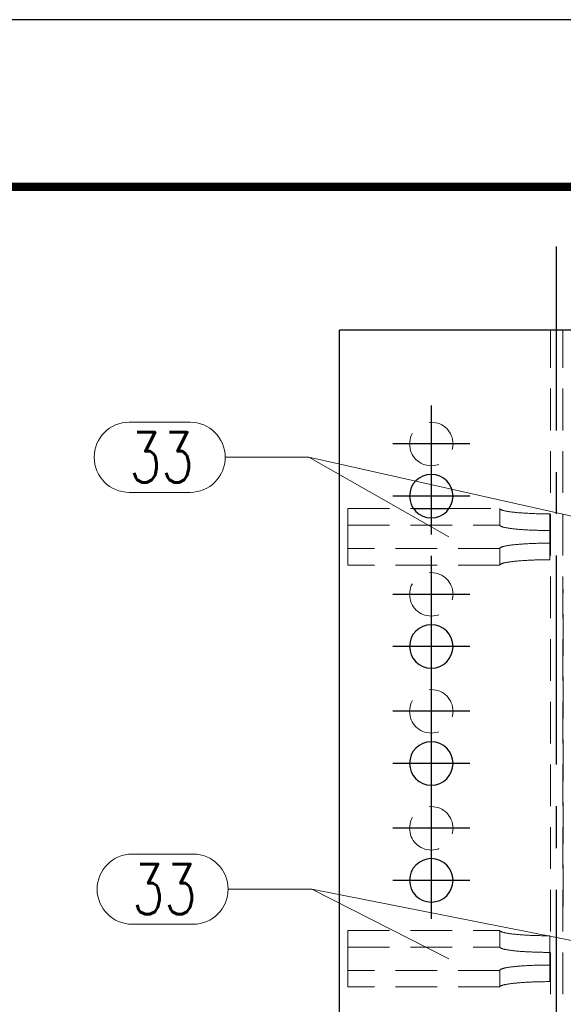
# Model space of a CAD drawing. Header units: millimetres. Extents: x 2097 to 3301, y 14853 to 15503.
# Tile 84 of 97: x 2679 to 2711, y 15416 to 15475. Entities that reach past the tile are written whole.
import ezdxf

# ---------------------------------------------------------------- set-up
doc = ezdxf.new("R2010")
doc.units = ezdxf.units.MM
doc.header["$LTSCALE"] = 10
doc.linetypes.add('HIDDEN', pattern=[0.375, 0.25, -0.125])
doc.linetypes.add('MITTE', pattern=[2, 1.25, -0.25, 0.25, -0.25])
doc.layers.get('Defpoints').update_dxf_attribs({"color": 1})
doc.layers.add('_FORMATKA', color=8, linetype='Continuous', plot=False)
for name, color, linetype, lineweight in [('_RAMKA', 7, 'Continuous', 35), ('PS_DIM', 4, 'Continuous', 13), ('PS_Hidden', 2, 'HIDDEN', 9), ('PS_Pos', 1, 'Continuous', 15), ('PS_SOLID', 7, 'Continuous', 30)]:
    doc.layers.add(name, color=color, linetype=linetype, lineweight=lineweight)
doc.layers.add('PS_MID', color=5, linetype='MITTE')
doc.styles.add('simplex', font='simplex.shx', dxfattribs={"width": 0.75})
doc.dimstyles.new('1_10_GŁ_DS1-LS10', dxfattribs={"dimtxt": 2, "dimasz": 2, "dimexe": 2, "dimexo": 5, "dimgap": 1, "dimtad": 1, "dimjust": 4, "dimdec": 0, "dimlfac": 10, "dimtxsty": 'simplex', "dimblk1": 'NONE', "dimsah": 1, "dimcen": 2, "dimclrd": 256, "dimclre": 256, "dimclrt": 3, "dimadec": 1, "dimazin": 0, "dimtfac": 1, "dimtdec": 0, "dimtmove": 2, "dimatfit": 3, "dimfxl": 1, "dimarcsym": 0})

# ---------------------------------------------------------------- blocks, each defined once
blk = doc.blocks.new('*D1415')
at = {"layer": 'Defpoints', "color": 0, "transparency": 16777216}
for p in [(2707.225, 15456.044), (2747.849, 15456.044), (2724.017, 15223.911)]:
    blk.add_point(p, dxfattribs=at)
at = {"layer": 'PS_DIM', "lineweight": -2, "transparency": 16777216}
for p, q in [((2712.225, 15456.044), (2749.849, 15456.044)), ((2747.849, 15223.911), (2747.849, 15454.044)), ((2729.017, 15223.911), (2749.849, 15223.911))]:
    blk.add_line(p, q, dxfattribs=at)
at = {"layer": 'PS_DIM', "transparency": 16777216}
blk.add_solid([(2747.515, 15454.044), (2748.182, 15454.044), (2747.849, 15456.044)], dxfattribs=at)
at = {"layer": 'PS_DIM', "color": 3, "transparency": 16777216, "insert": (2744.186, 15458.064), "char_height": 2, "attachment_point": 5, "rotation": 0.0573, "style": 'simplex'}
blk.add_mtext('6700', dxfattribs=at)
blk = doc.blocks.new('_None')
blk = doc.blocks.new('*X542')
at = {"color": 1}
for p, q in [((2885.616, 15424.684), (2889.259, 15424.684)), ((2891.359, 15422.584), (2896.359, 15422.584)), ((2917.467, 15418.422), (2896.359, 15422.584)), ((2885.616, 15420.484), (2889.259, 15420.484))]:
    blk.add_line(p, q, dxfattribs=at)
for centre, start, end in [((2885.616, 15422.584), 90, 270), ((2889.259, 15422.584), 270, 90)]:
    blk.add_arc(centre, 2.1, start, end, dxfattribs=at)
at = {"color": 2, "style": 'simplex', "width": 0.75}
blk.add_text('33', height=3, dxfattribs=at).set_placement((2885.616, 15421.084))
blk = doc.blocks.new('*X543')
at = {"color": 1}
for p, q in [((2885.616, 15424.684), (2889.259, 15424.684)), ((2891.359, 15422.584), (2896.359, 15422.584)), ((2904.567, 15418.422), (2896.359, 15422.584)), ((2885.616, 15420.484), (2889.259, 15420.484))]:
    blk.add_line(p, q, dxfattribs=at)
for centre, start, end in [((2885.616, 15422.584), 90, 270), ((2889.259, 15422.584), 270, 90)]:
    blk.add_arc(centre, 2.1, start, end, dxfattribs=at)
at = {"color": 2, "style": 'simplex', "width": 0.75}
blk.add_text('33', height=3, dxfattribs=at).set_placement((2885.616, 15421.084))
blk = doc.blocks.new('*X546')
at = {"color": 1}
for p, q in [((2885.44, 15450.531), (2889.083, 15450.531)), ((2891.183, 15448.431), (2896.183, 15448.431)), ((2917.467, 15443.671), (2896.183, 15448.431)), ((2885.44, 15446.331), (2889.083, 15446.331))]:
    blk.add_line(p, q, dxfattribs=at)
for centre, start, end in [((2885.44, 15448.431), 90, 270), ((2889.083, 15448.431), 270, 90)]:
    blk.add_arc(centre, 2.1, start, end, dxfattribs=at)
at = {"color": 2, "style": 'simplex', "width": 0.75}
blk.add_text('33', height=3, dxfattribs=at).set_placement((2885.44, 15446.931))
blk = doc.blocks.new('*X547')
at = {"color": 1}
for p, q in [((2885.44, 15450.531), (2889.083, 15450.531)), ((2891.183, 15448.431), (2896.183, 15448.431)), ((2904.567, 15443.671), (2896.183, 15448.431)), ((2885.44, 15446.331), (2889.083, 15446.331))]:
    blk.add_line(p, q, dxfattribs=at)
for centre, start, end in [((2885.44, 15448.431), 90, 270), ((2889.083, 15448.431), 270, 90)]:
    blk.add_arc(centre, 2.1, start, end, dxfattribs=at)
at = {"color": 2, "style": 'simplex', "width": 0.75}
blk.add_text('33', height=3, dxfattribs=at).set_placement((2885.44, 15446.931))

msp = doc.modelspace()

# ---------------------------------------------------------------- linework, layer by layer
at = {"layer": '_FORMATKA', "lineweight": -3}
msp.add_lwpolyline([(2099.355, 14880.621), (3299.355, 14880.621), (3299.355, 15474.621), (2099.355, 15474.621)], close=True, dxfattribs=at)
at = {"layer": '_RAMKA', "lineweight": -3, "const_width": 0.5}
msp.add_lwpolyline([(2129.355, 14890.621), (3289.355, 14890.621), (3289.355, 15464.621), (2129.355, 15464.621)], close=True, dxfattribs=at)
at = {"layer": 'PS_Hidden', "color": 2, "linetype": 'HIDDEN'}
for p, q in [((2710.642, 15330.044), (2710.642, 15456.044)), ((2711.392, 15330.044), (2711.392, 15456.044)), ((2698.517, 15442.975), (2698.517, 15445.363)), ((2698.517, 15445.363), (2702.453, 15445.363)), ((2704.58, 15445.363), (2707.617, 15445.363)), ((2707.618, 15445.354), (2707.617, 15445.363)), ((2707.617, 15445.363), (2707.617, 15444.368)), ((2707.621, 15445.346), (2707.618, 15445.354)), ((2707.625, 15445.338), (2707.621, 15445.346)), ((2707.632, 15445.33), (2707.625, 15445.338)), ((2707.641, 15445.322), (2707.632, 15445.33)), ((2707.651, 15445.314), (2707.641, 15445.322)), ((2707.664, 15445.306), (2707.651, 15445.314)), ((2707.678, 15445.298), (2707.664, 15445.306)), ((2707.694, 15445.291), (2707.678, 15445.298)), ((2707.712, 15445.283), (2707.694, 15445.291)), ((2707.732, 15445.275), (2707.712, 15445.283)), ((2707.754, 15445.267), (2707.732, 15445.275)), ((2707.778, 15445.26), (2707.754, 15445.267)), ((2707.803, 15445.252), (2707.778, 15445.26)), ((2707.831, 15445.244), (2707.803, 15445.252)), ((2707.86, 15445.237), (2707.831, 15445.244)), ((2707.891, 15445.23), (2707.86, 15445.237)), ((2707.923, 15445.222), (2707.891, 15445.23)), ((2707.958, 15445.215), (2707.923, 15445.222)), ((2707.994, 15445.208), (2707.958, 15445.215)), ((2708.031, 15445.201), (2707.994, 15445.208)), ((2708.071, 15445.194), (2708.031, 15445.201)), ((2708.112, 15445.187), (2708.071, 15445.194)), ((2708.154, 15445.181), (2708.112, 15445.187)), ((2708.199, 15445.174), (2708.154, 15445.181)), ((2708.244, 15445.168), (2708.199, 15445.174)), ((2708.292, 15445.161), (2708.244, 15445.168)), ((2708.34, 15445.155), (2708.292, 15445.161)), ((2708.391, 15445.149), (2708.34, 15445.155)), ((2708.442, 15445.143), (2708.391, 15445.149)), ((2708.495, 15445.137), (2708.442, 15445.143)), ((2708.55, 15445.132), (2708.495, 15445.137)), ((2708.606, 15445.126), (2708.55, 15445.132)), ((2708.663, 15445.121), (2708.606, 15445.126)), ((2708.721, 15445.116), (2708.663, 15445.121)), ((2708.78, 15445.111), (2708.721, 15445.116)), ((2708.841, 15445.106), (2708.78, 15445.111)), ((2708.903, 15445.101), (2708.841, 15445.106)), ((2708.966, 15445.097), (2708.903, 15445.101)), ((2709.03, 15445.092), (2708.966, 15445.097)), ((2709.095, 15445.088), (2709.03, 15445.092)), ((2709.161, 15445.084), (2709.095, 15445.088)), ((2709.228, 15445.08), (2709.161, 15445.084)), ((2709.296, 15445.077), (2709.228, 15445.08)), ((2709.364, 15445.073), (2709.296, 15445.077)), ((2709.434, 15445.07), (2709.364, 15445.073)), ((2709.504, 15445.067), (2709.434, 15445.07)), ((2709.575, 15445.064), (2709.504, 15445.067)), ((2709.646, 15445.061), (2709.575, 15445.064)), ((2709.719, 15445.059), (2709.646, 15445.061)), ((2709.791, 15445.056), (2709.719, 15445.059)), ((2709.865, 15445.054), (2709.791, 15445.056)), ((2709.939, 15445.052), (2709.865, 15445.054)), ((2710.013, 15445.051), (2709.939, 15445.052)), ((2710.087, 15445.049), (2710.013, 15445.051)), ((2710.162, 15445.048), (2710.087, 15445.049)), ((2710.238, 15445.047), (2710.162, 15445.048)), ((2710.313, 15445.046), (2710.238, 15445.047)), ((2710.389, 15445.045), (2710.313, 15445.046)), ((2710.465, 15445.045), (2710.389, 15445.045)), ((2710.541, 15445.044), (2710.465, 15445.045)), ((2710.617, 15445.044), (2710.541, 15445.044)), ((2710.617, 15445.044), (2710.617, 15443.293)), ((2698.517, 15444.368), (2707.617, 15444.368)), ((2707.617, 15444.368), (2707.618, 15444.36)), ((2707.618, 15444.36), (2707.621, 15444.352)), ((2707.621, 15444.352), (2707.625, 15444.344)), ((2707.625, 15444.344), (2707.632, 15444.336)), ((2707.632, 15444.336), (2707.641, 15444.328)), ((2707.641, 15444.328), (2707.651, 15444.32)), ((2707.651, 15444.32), (2707.664, 15444.312)), ((2707.664, 15444.312), (2707.678, 15444.304)), ((2707.678, 15444.304), (2707.694, 15444.296)), ((2707.694, 15444.296), (2707.712, 15444.288)), ((2707.712, 15444.288), (2707.732, 15444.281)), ((2707.732, 15444.281), (2707.754, 15444.273)), ((2707.754, 15444.273), (2707.778, 15444.265)), ((2707.778, 15444.265), (2707.803, 15444.258)), ((2707.803, 15444.258), (2707.831, 15444.25)), ((2707.831, 15444.25), (2707.86, 15444.243)), ((2707.86, 15444.243), (2707.891, 15444.235)), ((2707.891, 15444.235), (2707.923, 15444.228)), ((2707.923, 15444.228), (2707.958, 15444.221)), ((2707.958, 15444.221), (2707.994, 15444.214)), ((2707.994, 15444.214), (2708.031, 15444.207)), ((2708.031, 15444.207), (2708.071, 15444.2)), ((2708.071, 15444.2), (2708.112, 15444.193)), ((2708.112, 15444.193), (2708.154, 15444.186)), ((2708.154, 15444.186), (2708.199, 15444.18)), ((2708.199, 15444.18), (2708.244, 15444.173)), ((2708.244, 15444.173), (2708.292, 15444.167)), ((2708.292, 15444.167), (2708.34, 15444.161)), ((2708.34, 15444.161), (2708.391, 15444.155)), ((2708.391, 15444.155), (2708.442, 15444.149)), ((2708.442, 15444.149), (2708.495, 15444.143)), ((2708.495, 15444.143), (2708.55, 15444.137)), ((2708.55, 15444.137), (2708.606, 15444.132)), ((2708.606, 15444.132), (2708.663, 15444.127)), ((2708.663, 15444.127), (2708.721, 15444.121)), ((2708.721, 15444.121), (2708.78, 15444.116)), ((2708.78, 15444.116), (2708.841, 15444.112)), ((2708.841, 15444.112), (2708.903, 15444.107)), ((2708.903, 15444.107), (2708.966, 15444.102)), ((2708.966, 15444.102), (2709.03, 15444.098)), ((2709.03, 15444.098), (2709.095, 15444.094)), ((2709.095, 15444.094), (2709.161, 15444.09)), ((2709.161, 15444.09), (2709.228, 15444.086)), ((2709.228, 15444.086), (2709.296, 15444.082)), ((2709.296, 15444.082), (2709.364, 15444.079)), ((2709.364, 15444.079), (2709.434, 15444.076)), ((2709.434, 15444.076), (2709.504, 15444.072)), ((2709.504, 15444.072), (2709.575, 15444.07)), ((2709.575, 15444.07), (2709.646, 15444.067)), ((2709.646, 15444.067), (2709.719, 15444.064)), ((2709.719, 15444.064), (2709.791, 15444.062)), ((2709.791, 15444.062), (2709.865, 15444.06)), ((2709.865, 15444.06), (2709.939, 15444.058)), ((2709.939, 15444.058), (2710.013, 15444.056)), ((2710.013, 15444.056), (2710.087, 15444.055)), ((2710.087, 15444.055), (2710.162, 15444.053)), ((2710.162, 15444.053), (2710.238, 15444.052)), ((2710.238, 15444.052), (2710.313, 15444.051)), ((2710.313, 15444.051), (2710.389, 15444.051)), ((2710.389, 15444.051), (2710.465, 15444.05)), ((2710.465, 15444.05), (2710.541, 15444.05)), ((2710.541, 15444.05), (2710.617, 15444.05)), ((2698.517, 15441.98), (2698.517, 15442.975)), ((2707.617, 15442.975), (2698.517, 15442.975)), ((2707.617, 15442.975), (2707.618, 15442.983)), ((2707.617, 15441.98), (2707.617, 15442.975)), ((2707.618, 15442.983), (2707.621, 15442.991)), ((2707.621, 15442.991), (2707.625, 15442.999)), ((2707.625, 15442.999), (2707.632, 15443.007)), ((2707.632, 15443.007), (2707.641, 15443.015)), ((2707.641, 15443.015), (2707.651, 15443.023)), ((2707.651, 15443.023), (2707.664, 15443.031)), ((2707.664, 15443.031), (2707.678, 15443.039)), ((2707.678, 15443.039), (2707.694, 15443.047)), ((2707.694, 15443.047), (2707.712, 15443.054)), ((2707.712, 15443.054), (2707.732, 15443.062)), ((2707.732, 15443.062), (2707.754, 15443.07)), ((2707.754, 15443.07), (2707.778, 15443.078)), ((2707.778, 15443.078), (2707.803, 15443.085)), ((2707.803, 15443.085), (2707.831, 15443.093)), ((2707.831, 15443.093), (2707.86, 15443.1)), ((2707.86, 15443.1), (2707.891, 15443.108)), ((2707.891, 15443.108), (2707.923, 15443.115)), ((2707.923, 15443.115), (2707.958, 15443.122)), ((2707.958, 15443.122), (2707.994, 15443.129)), ((2707.994, 15443.129), (2708.031, 15443.136)), ((2708.031, 15443.136), (2708.071, 15443.143)), ((2708.071, 15443.143), (2708.112, 15443.15)), ((2708.112, 15443.15), (2708.154, 15443.157)), ((2708.154, 15443.157), (2708.199, 15443.163)), ((2708.199, 15443.163), (2708.244, 15443.17)), ((2708.244, 15443.17), (2708.292, 15443.176)), ((2708.292, 15443.176), (2708.34, 15443.182)), ((2708.34, 15443.182), (2708.391, 15443.188)), ((2708.391, 15443.188), (2708.442, 15443.194)), ((2708.442, 15443.194), (2708.495, 15443.2)), ((2708.495, 15443.2), (2708.55, 15443.205)), ((2708.55, 15443.205), (2708.606, 15443.211)), ((2708.606, 15443.211), (2708.663, 15443.216)), ((2708.663, 15443.216), (2708.721, 15443.221)), ((2708.721, 15443.221), (2708.78, 15443.226)), ((2708.78, 15443.226), (2708.841, 15443.231)), ((2708.841, 15443.231), (2708.903, 15443.236)), ((2708.903, 15443.236), (2708.966, 15443.241)), ((2708.966, 15443.241), (2709.03, 15443.245)), ((2709.03, 15443.245), (2709.095, 15443.249)), ((2709.095, 15443.249), (2709.161, 15443.253)), ((2709.161, 15443.253), (2709.228, 15443.257)), ((2709.228, 15443.257), (2709.296, 15443.261)), ((2709.296, 15443.261), (2709.364, 15443.264)), ((2709.364, 15443.264), (2709.434, 15443.267)), ((2709.434, 15443.267), (2709.504, 15443.27)), ((2709.504, 15443.27), (2709.575, 15443.273)), ((2709.575, 15443.273), (2709.646, 15443.276)), ((2709.646, 15443.276), (2709.719, 15443.278)), ((2709.719, 15443.278), (2709.791, 15443.281)), ((2709.791, 15443.281), (2709.865, 15443.283)), ((2709.865, 15443.283), (2709.939, 15443.285)), ((2709.939, 15443.285), (2710.013, 15443.287)), ((2710.013, 15443.287), (2710.087, 15443.288)), ((2710.087, 15443.288), (2710.162, 15443.289)), ((2710.162, 15443.289), (2710.238, 15443.291)), ((2710.238, 15443.291), (2710.313, 15443.291)), ((2710.313, 15443.291), (2710.389, 15443.292)), ((2710.389, 15443.292), (2710.465, 15443.293)), ((2710.465, 15443.293), (2710.541, 15443.293)), ((2710.541, 15443.293), (2710.617, 15443.293)), ((2710.617, 15443.293), (2710.617, 15443.293)), ((2710.617, 15443.293), (2710.617, 15442.299)), ((2707.617, 15441.98), (2698.517, 15441.98)), ((2707.618, 15441.988), (2707.617, 15441.98)), ((2707.617, 15441.98), (2707.617, 15441.98)), ((2707.621, 15441.996), (2707.618, 15441.988)), ((2707.625, 15442.005), (2707.621, 15441.996)), ((2707.632, 15442.013), (2707.625, 15442.005)), ((2707.641, 15442.021), (2707.632, 15442.013)), ((2707.651, 15442.029), (2707.641, 15442.021)), ((2707.664, 15442.037), (2707.651, 15442.029)), ((2707.678, 15442.044), (2707.664, 15442.037)), ((2707.694, 15442.052), (2707.678, 15442.044)), ((2707.712, 15442.06), (2707.694, 15442.052)), ((2707.732, 15442.068), (2707.712, 15442.06)), ((2707.754, 15442.076), (2707.732, 15442.068)), ((2707.778, 15442.083), (2707.754, 15442.076)), ((2707.803, 15442.091), (2707.778, 15442.083)), ((2707.831, 15442.098), (2707.803, 15442.091)), ((2707.86, 15442.106), (2707.831, 15442.098)), ((2707.891, 15442.113), (2707.86, 15442.106)), ((2707.923, 15442.121), (2707.891, 15442.113)), ((2707.958, 15442.128), (2707.923, 15442.121)), ((2707.994, 15442.135), (2707.958, 15442.128)), ((2708.031, 15442.142), (2707.994, 15442.135)), ((2708.071, 15442.149), (2708.031, 15442.142)), ((2708.112, 15442.156), (2708.071, 15442.149)), ((2708.154, 15442.162), (2708.112, 15442.156)), ((2708.199, 15442.169), (2708.154, 15442.162)), ((2708.244, 15442.175), (2708.199, 15442.169)), ((2708.292, 15442.182), (2708.244, 15442.175)), ((2708.34, 15442.188), (2708.292, 15442.182)), ((2708.391, 15442.194), (2708.34, 15442.188)), ((2708.442, 15442.2), (2708.391, 15442.194)), ((2708.495, 15442.205), (2708.442, 15442.2)), ((2708.55, 15442.211), (2708.495, 15442.205)), ((2708.606, 15442.217), (2708.55, 15442.211)), ((2708.663, 15442.222), (2708.606, 15442.217)), ((2708.721, 15442.227), (2708.663, 15442.222)), ((2708.78, 15442.232), (2708.721, 15442.227)), ((2708.841, 15442.237), (2708.78, 15442.232)), ((2708.903, 15442.242), (2708.841, 15442.237)), ((2708.966, 15442.246), (2708.903, 15442.242)), ((2709.03, 15442.251), (2708.966, 15442.246)), ((2709.095, 15442.255), (2709.03, 15442.251)), ((2709.161, 15442.259), (2709.095, 15442.255)), ((2709.228, 15442.263), (2709.161, 15442.259)), ((2709.296, 15442.266), (2709.228, 15442.263)), ((2709.364, 15442.27), (2709.296, 15442.266)), ((2709.434, 15442.273), (2709.364, 15442.27)), ((2709.504, 15442.276), (2709.434, 15442.273)), ((2709.575, 15442.279), (2709.504, 15442.276)), ((2709.646, 15442.282), (2709.575, 15442.279)), ((2709.719, 15442.284), (2709.646, 15442.282)), ((2709.791, 15442.286), (2709.719, 15442.284)), ((2709.865, 15442.289), (2709.791, 15442.286)), ((2709.939, 15442.29), (2709.865, 15442.289)), ((2710.013, 15442.292), (2709.939, 15442.29)), ((2710.087, 15442.294), (2710.013, 15442.292)), ((2710.162, 15442.295), (2710.087, 15442.294)), ((2710.238, 15442.296), (2710.162, 15442.295)), ((2710.313, 15442.297), (2710.238, 15442.296)), ((2710.389, 15442.298), (2710.313, 15442.297)), ((2710.465, 15442.298), (2710.389, 15442.298)), ((2710.541, 15442.299), (2710.465, 15442.298)), ((2710.617, 15442.299), (2710.541, 15442.299)), ((2711.417, 15421.544), (2711.417, 15440.544)), ((2698.517, 15417.725), (2698.517, 15420.113)), ((2698.517, 15420.113), (2707.617, 15420.113)), ((2707.618, 15420.105), (2707.617, 15420.113)), ((2707.617, 15420.113), (2707.617, 15419.118)), ((2707.621, 15420.096), (2707.618, 15420.105)), ((2707.625, 15420.088), (2707.621, 15420.096)), ((2707.632, 15420.08), (2707.625, 15420.088)), ((2707.641, 15420.072), (2707.632, 15420.08)), ((2707.651, 15420.064), (2707.641, 15420.072)), ((2707.664, 15420.056), (2707.651, 15420.064)), ((2707.678, 15420.049), (2707.664, 15420.056)), ((2707.694, 15420.041), (2707.678, 15420.049)), ((2707.712, 15420.033), (2707.694, 15420.041)), ((2707.732, 15420.025), (2707.712, 15420.033)), ((2707.754, 15420.017), (2707.732, 15420.025)), ((2707.778, 15420.01), (2707.754, 15420.017)), ((2707.803, 15420.002), (2707.778, 15420.01)), ((2707.831, 15419.995), (2707.803, 15420.002)), ((2707.86, 15419.987), (2707.831, 15419.995)), ((2707.891, 15419.98), (2707.86, 15419.987)), ((2707.923, 15419.972), (2707.891, 15419.98)), ((2707.958, 15419.965), (2707.923, 15419.972)), ((2707.994, 15419.958), (2707.958, 15419.965)), ((2708.031, 15419.951), (2707.994, 15419.958)), ((2708.071, 15419.944), (2708.031, 15419.951)), ((2708.112, 15419.937), (2708.071, 15419.944)), ((2708.154, 15419.931), (2708.112, 15419.937)), ((2708.199, 15419.924), (2708.154, 15419.931)), ((2708.244, 15419.918), (2708.199, 15419.924)), ((2708.292, 15419.911), (2708.244, 15419.918)), ((2708.34, 15419.905), (2708.292, 15419.911)), ((2708.391, 15419.899), (2708.34, 15419.905)), ((2708.442, 15419.893), (2708.391, 15419.899)), ((2708.495, 15419.887), (2708.442, 15419.893)), ((2708.55, 15419.882), (2708.495, 15419.887)), ((2708.606, 15419.876), (2708.55, 15419.882)), ((2708.663, 15419.871), (2708.606, 15419.876)), ((2708.721, 15419.866), (2708.663, 15419.871)), ((2708.78, 15419.861), (2708.721, 15419.866)), ((2708.841, 15419.856), (2708.78, 15419.861)), ((2708.903, 15419.851), (2708.841, 15419.856)), ((2708.966, 15419.847), (2708.903, 15419.851)), ((2709.03, 15419.842), (2708.966, 15419.847)), ((2709.095, 15419.838), (2709.03, 15419.842)), ((2709.161, 15419.834), (2709.095, 15419.838)), ((2709.228, 15419.83), (2709.161, 15419.834)), ((2709.296, 15419.827), (2709.228, 15419.83)), ((2709.364, 15419.823), (2709.296, 15419.827)), ((2709.434, 15419.82), (2709.364, 15419.823)), ((2709.504, 15419.817), (2709.434, 15419.82)), ((2709.575, 15419.814), (2709.504, 15419.817)), ((2709.646, 15419.811), (2709.575, 15419.814)), ((2709.719, 15419.809), (2709.646, 15419.811)), ((2709.791, 15419.807), (2709.719, 15419.809)), ((2709.865, 15419.804), (2709.791, 15419.807)), ((2709.939, 15419.802), (2709.865, 15419.804)), ((2710.013, 15419.801), (2709.939, 15419.802)), ((2710.087, 15419.799), (2710.013, 15419.801)), ((2710.162, 15419.798), (2710.087, 15419.799)), ((2710.238, 15419.797), (2710.162, 15419.798)), ((2710.313, 15419.796), (2710.238, 15419.797)), ((2710.389, 15419.795), (2710.313, 15419.796)), ((2710.465, 15419.795), (2710.389, 15419.795)), ((2710.541, 15419.794), (2710.465, 15419.795)), ((2710.617, 15419.794), (2710.541, 15419.794)), ((2710.617, 15419.794), (2710.617, 15418.043)), ((2698.517, 15419.118), (2707.617, 15419.118)), ((2707.617, 15419.118), (2707.618, 15419.11)), ((2707.618, 15419.11), (2707.621, 15419.102)), ((2707.621, 15419.102), (2707.625, 15419.094)), ((2707.625, 15419.094), (2707.632, 15419.086)), ((2707.632, 15419.086), (2707.641, 15419.078)), ((2707.641, 15419.078), (2707.651, 15419.07)), ((2707.651, 15419.07), (2707.664, 15419.062)), ((2707.664, 15419.062), (2707.678, 15419.054)), ((2707.678, 15419.054), (2707.694, 15419.046)), ((2707.694, 15419.046), (2707.712, 15419.038)), ((2707.712, 15419.038), (2707.732, 15419.031)), ((2707.732, 15419.031), (2707.754, 15419.023)), ((2707.754, 15419.023), (2707.778, 15419.015)), ((2707.778, 15419.015), (2707.803, 15419.008)), ((2707.803, 15419.008), (2707.831, 15419)), ((2707.831, 15419), (2707.86, 15418.993)), ((2707.86, 15418.993), (2707.891, 15418.985)), ((2707.891, 15418.985), (2707.923, 15418.978)), ((2707.923, 15418.978), (2707.958, 15418.971)), ((2707.958, 15418.971), (2707.994, 15418.964)), ((2707.994, 15418.964), (2708.031, 15418.957)), ((2708.031, 15418.957), (2708.071, 15418.95)), ((2708.071, 15418.95), (2708.112, 15418.943)), ((2708.112, 15418.943), (2708.154, 15418.936)), ((2708.154, 15418.936), (2708.199, 15418.93)), ((2708.199, 15418.93), (2708.244, 15418.923)), ((2708.244, 15418.923), (2708.292, 15418.917)), ((2708.292, 15418.917), (2708.34, 15418.911)), ((2708.34, 15418.911), (2708.391, 15418.905)), ((2708.391, 15418.905), (2708.442, 15418.899)), ((2708.442, 15418.899), (2708.495, 15418.893)), ((2708.495, 15418.893), (2708.55, 15418.888)), ((2708.55, 15418.888), (2708.606, 15418.882)), ((2708.606, 15418.882), (2708.663, 15418.877)), ((2708.663, 15418.877), (2708.721, 15418.872)), ((2708.721, 15418.872), (2708.78, 15418.866)), ((2708.78, 15418.866), (2708.841, 15418.862)), ((2708.841, 15418.862), (2708.903, 15418.857)), ((2708.903, 15418.857), (2708.966, 15418.852)), ((2708.966, 15418.852), (2709.03, 15418.848)), ((2709.03, 15418.848), (2709.095, 15418.844)), ((2709.095, 15418.844), (2709.161, 15418.84)), ((2709.161, 15418.84), (2709.228, 15418.836)), ((2709.228, 15418.836), (2709.296, 15418.832)), ((2709.296, 15418.832), (2709.364, 15418.829)), ((2709.364, 15418.829), (2709.434, 15418.826)), ((2709.434, 15418.826), (2709.504, 15418.823)), ((2709.504, 15418.823), (2709.575, 15418.82)), ((2709.575, 15418.82), (2709.646, 15418.817)), ((2709.646, 15418.817), (2709.719, 15418.814)), ((2709.719, 15418.814), (2709.791, 15418.812)), ((2709.791, 15418.812), (2709.865, 15418.81)), ((2709.865, 15418.81), (2709.939, 15418.808)), ((2709.939, 15418.808), (2710.013, 15418.806)), ((2710.013, 15418.806), (2710.087, 15418.805)), ((2710.087, 15418.805), (2710.162, 15418.804)), ((2710.162, 15418.804), (2710.238, 15418.802)), ((2710.238, 15418.802), (2710.313, 15418.802)), ((2710.313, 15418.802), (2710.389, 15418.801)), ((2710.389, 15418.801), (2710.465, 15418.8)), ((2710.465, 15418.8), (2710.541, 15418.8)), ((2710.541, 15418.8), (2710.617, 15418.8)), ((2698.517, 15416.73), (2698.517, 15417.725)), ((2707.617, 15417.725), (2698.517, 15417.725)), ((2707.617, 15417.725), (2707.618, 15417.733)), ((2707.617, 15416.73), (2707.617, 15417.725)), ((2707.618, 15417.733), (2707.621, 15417.741)), ((2707.621, 15417.741), (2707.625, 15417.749)), ((2707.625, 15417.749), (2707.632, 15417.757)), ((2707.632, 15417.757), (2707.641, 15417.765)), ((2707.641, 15417.765), (2707.651, 15417.773)), ((2707.651, 15417.773), (2707.664, 15417.781)), ((2707.664, 15417.781), (2707.678, 15417.789)), ((2707.678, 15417.789), (2707.694, 15417.797)), ((2707.694, 15417.797), (2707.712, 15417.805)), ((2707.712, 15417.805), (2707.732, 15417.812)), ((2707.732, 15417.812), (2707.754, 15417.82)), ((2707.754, 15417.82), (2707.778, 15417.828)), ((2707.778, 15417.828), (2707.803, 15417.835)), ((2707.803, 15417.835), (2707.831, 15417.843)), ((2707.831, 15417.843), (2707.86, 15417.85)), ((2707.86, 15417.85), (2707.891, 15417.858)), ((2707.891, 15417.858), (2707.923, 15417.865)), ((2707.923, 15417.865), (2707.958, 15417.872)), ((2707.958, 15417.872), (2707.994, 15417.879)), ((2707.994, 15417.879), (2708.031, 15417.886)), ((2708.031, 15417.886), (2708.071, 15417.893)), ((2708.071, 15417.893), (2708.112, 15417.9)), ((2708.112, 15417.9), (2708.154, 15417.907)), ((2708.154, 15417.907), (2708.199, 15417.913)), ((2708.199, 15417.913), (2708.244, 15417.92)), ((2708.244, 15417.92), (2708.292, 15417.926)), ((2708.292, 15417.926), (2708.34, 15417.932)), ((2708.34, 15417.932), (2708.391, 15417.938)), ((2708.391, 15417.938), (2708.442, 15417.944)), ((2708.442, 15417.944), (2708.495, 15417.95)), ((2708.495, 15417.95), (2708.55, 15417.956)), ((2708.55, 15417.956), (2708.606, 15417.961)), ((2708.606, 15417.961), (2708.663, 15417.966)), ((2708.663, 15417.966), (2708.721, 15417.972)), ((2708.721, 15417.972), (2708.78, 15417.977)), ((2708.78, 15417.977), (2708.841, 15417.981)), ((2708.841, 15417.981), (2708.903, 15417.986)), ((2708.903, 15417.986), (2708.966, 15417.991)), ((2708.966, 15417.991), (2709.03, 15417.995)), ((2709.03, 15417.995), (2709.095, 15417.999)), ((2709.095, 15417.999), (2709.161, 15418.003)), ((2709.161, 15418.003), (2709.228, 15418.007)), ((2709.228, 15418.007), (2709.296, 15418.011)), ((2709.296, 15418.011), (2709.364, 15418.014)), ((2709.364, 15418.014), (2709.434, 15418.017)), ((2709.434, 15418.017), (2709.504, 15418.02)), ((2709.504, 15418.02), (2709.575, 15418.023)), ((2709.575, 15418.023), (2709.646, 15418.026)), ((2709.646, 15418.026), (2709.719, 15418.029)), ((2709.719, 15418.029), (2709.791, 15418.031)), ((2709.791, 15418.031), (2709.865, 15418.033)), ((2709.865, 15418.033), (2709.939, 15418.035)), ((2709.939, 15418.035), (2710.013, 15418.037)), ((2710.013, 15418.037), (2710.087, 15418.038)), ((2710.087, 15418.038), (2710.162, 15418.04)), ((2710.162, 15418.04), (2710.238, 15418.041)), ((2710.238, 15418.041), (2710.313, 15418.042)), ((2710.313, 15418.042), (2710.389, 15418.042)), ((2710.389, 15418.042), (2710.465, 15418.043)), ((2710.465, 15418.043), (2710.541, 15418.043)), ((2710.541, 15418.043), (2710.617, 15418.043)), ((2710.617, 15418.043), (2710.617, 15418.043)), ((2710.617, 15418.043), (2710.617, 15417.049)), ((2709.161, 15417.009), (2709.095, 15417.005)), ((2709.228, 15417.013), (2709.161, 15417.009)), ((2709.296, 15417.016), (2709.228, 15417.013)), ((2709.364, 15417.02), (2709.296, 15417.016)), ((2709.434, 15417.023), (2709.364, 15417.02)), ((2709.504, 15417.026), (2709.434, 15417.023)), ((2709.575, 15417.029), (2709.504, 15417.026)), ((2709.646, 15417.032), (2709.575, 15417.029)), ((2709.719, 15417.034), (2709.646, 15417.032)), ((2709.791, 15417.037), (2709.719, 15417.034)), ((2709.865, 15417.039), (2709.791, 15417.037)), ((2709.939, 15417.041), (2709.865, 15417.039)), ((2710.013, 15417.042), (2709.939, 15417.041)), ((2710.087, 15417.044), (2710.013, 15417.042)), ((2710.162, 15417.045), (2710.087, 15417.044)), ((2710.238, 15417.046), (2710.162, 15417.045)), ((2710.313, 15417.047), (2710.238, 15417.046)), ((2710.389, 15417.048), (2710.313, 15417.047)), ((2710.465, 15417.048), (2710.389, 15417.048)), ((2710.541, 15417.049), (2710.465, 15417.048)), ((2710.617, 15417.049), (2710.541, 15417.049)), ((2707.617, 15416.73), (2698.517, 15416.73)), ((2707.618, 15416.739), (2707.617, 15416.73)), ((2707.617, 15416.73), (2707.617, 15416.73)), ((2707.621, 15416.747), (2707.618, 15416.739)), ((2707.625, 15416.755), (2707.621, 15416.747)), ((2707.632, 15416.763), (2707.625, 15416.755)), ((2707.641, 15416.771), (2707.632, 15416.763)), ((2707.651, 15416.779), (2707.641, 15416.771)), ((2707.664, 15416.787), (2707.651, 15416.779)), ((2707.678, 15416.795), (2707.664, 15416.787)), ((2707.694, 15416.802), (2707.678, 15416.795)), ((2707.712, 15416.81), (2707.694, 15416.802)), ((2707.732, 15416.818), (2707.712, 15416.81)), ((2707.754, 15416.826), (2707.732, 15416.818)), ((2707.778, 15416.833), (2707.754, 15416.826)), ((2707.803, 15416.841), (2707.778, 15416.833)), ((2707.831, 15416.849), (2707.803, 15416.841)), ((2707.86, 15416.856), (2707.831, 15416.849)), ((2707.891, 15416.863), (2707.86, 15416.856)), ((2707.923, 15416.871), (2707.891, 15416.863)), ((2707.958, 15416.878), (2707.923, 15416.871)), ((2707.994, 15416.885), (2707.958, 15416.878)), ((2708.031, 15416.892), (2707.994, 15416.885)), ((2708.071, 15416.899), (2708.031, 15416.892)), ((2708.112, 15416.906), (2708.071, 15416.899)), ((2708.154, 15416.912), (2708.112, 15416.906)), ((2708.199, 15416.919), (2708.154, 15416.912)), ((2708.244, 15416.925), (2708.199, 15416.919)), ((2708.292, 15416.932), (2708.244, 15416.925)), ((2708.34, 15416.938), (2708.292, 15416.932)), ((2708.391, 15416.944), (2708.34, 15416.938)), ((2708.442, 15416.95), (2708.391, 15416.944)), ((2708.495, 15416.956), (2708.442, 15416.95)), ((2708.55, 15416.961), (2708.495, 15416.956)), ((2708.606, 15416.967), (2708.55, 15416.961)), ((2708.663, 15416.972), (2708.606, 15416.967)), ((2708.721, 15416.977), (2708.663, 15416.972)), ((2708.78, 15416.982), (2708.721, 15416.977)), ((2708.841, 15416.987), (2708.78, 15416.982)), ((2708.903, 15416.992), (2708.841, 15416.987)), ((2708.966, 15416.996), (2708.903, 15416.992)), ((2709.03, 15417.001), (2708.966, 15416.996)), ((2709.095, 15417.005), (2709.03, 15417.001))]:
    msp.add_line(p, q, dxfattribs=at)
at = {"layer": 'PS_Hidden', "color": 2, "extrusion": (0, 0, -1)}
for centre in [(-2703.517, 15449.227), (-2703.517, 15440.227), (-2703.517, 15433.227), (-2703.517, 15426.227)]:
    msp.add_circle(centre, 1.3, dxfattribs=at)
at = {"layer": 'PS_MID', "color": 5, "linetype": 'MITTE'}
for p, q in [((2711.017, 15330.044), (2711.017, 15461.044)), ((2703.517, 15451.527), (2703.517, 15446.927)), ((2705.817, 15449.227), (2701.217, 15449.227)), ((2703.517, 15448.41), (2703.517, 15443.81)), ((2705.817, 15446.11), (2701.217, 15446.11)), ((2703.517, 15442.527), (2703.517, 15437.927)), ((2705.817, 15440.227), (2701.217, 15440.227)), ((2703.517, 15439.41), (2703.517, 15434.81)), ((2705.817, 15437.11), (2701.217, 15437.11)), ((2703.517, 15435.527), (2703.517, 15430.927)), ((2705.817, 15433.227), (2701.217, 15433.227)), ((2703.517, 15432.41), (2703.517, 15427.81)), ((2705.817, 15430.11), (2701.217, 15430.11)), ((2703.517, 15428.527), (2703.517, 15423.927)), ((2705.817, 15426.227), (2701.217, 15426.227)), ((2703.517, 15425.41), (2703.517, 15420.81)), ((2705.817, 15423.11), (2701.217, 15423.11))]:
    msp.add_line(p, q, dxfattribs=at)
at = {"layer": 'PS_SOLID', "color": 7, "linetype": 'Continuous'}
for p, q in [((2698.017, 15330.044), (2698.017, 15456.044)), ((2724.017, 15456.044), (2698.017, 15456.044)), ((2702.453, 15445.363), (2704.58, 15445.363))]:
    msp.add_line(p, q, dxfattribs=at)
at = {"layer": 'PS_SOLID', "color": 7, "extrusion": (0, 0, -1)}
for centre in [(-2703.517, 15446.11), (-2703.517, 15437.11), (-2703.517, 15430.11), (-2703.517, 15423.11)]:
    msp.add_circle(centre, 1.3, dxfattribs=at)

# ---------------------------------------------------------------- block references
at = {"layer": 'PS_Pos'}
for name in ['*X546', '*X547', '*X542', '*X543']:
    msp.add_blockref(name, (-200, 0), dxfattribs=at)

# ---------------------------------------------------------------- dimensions: what is measured, and where the dimension line sits
at = {"layer": 'PS_DIM'}
dim = msp.add_linear_dim(base=(2747.849, 15456.044), p1=(2724.017, 15223.911), p2=(2707.225, 15456.044), angle=90, text='6700', dimstyle='1_10_GŁ_DS1-LS10', dxfattribs=at)
dim.commit()
dim.dimension.update_dxf_attribs({"geometry": '*D1415', "text_midpoint": (2744.186, 15458.064), "dimtype": 160, "text_rotation": 0.0573})

doc.saveas('drawing.dxf')
